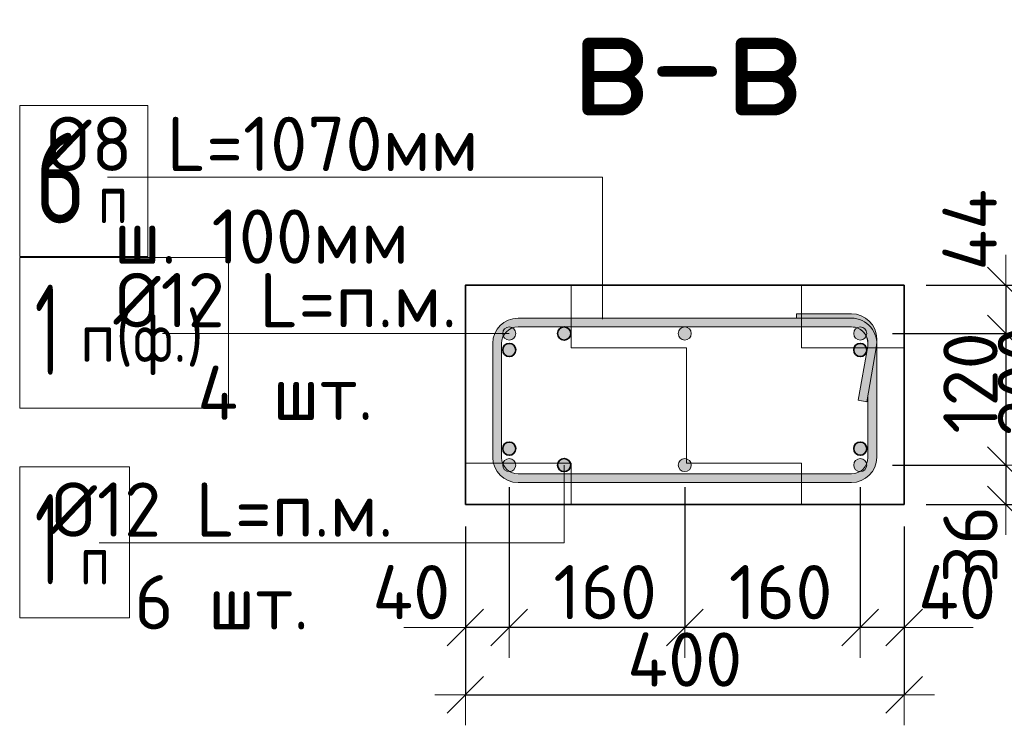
# Model space of a CAD drawing. Header units: metres. Extents: x -38 to 89, y -15 to 19.
# Tile 114 of 120: x 80.242 to 81.14, y 5.641 to 6.284. Entities that reach past the tile are written whole.
import ezdxf

# ---------------------------------------------------------------- set-up
doc = ezdxf.new("R2010")
doc.units = ezdxf.units.M
doc.header["$PDMODE"] = 65
doc.layers.add('XR$5$Размерная линия_ общее', color=7, linetype='Continuous', lineweight=13)
doc.layers.add('XR$5$Текст_ общее_1', color=7, linetype='Continuous', lineweight=13)
doc.styles.add('ISOCPEUR', font='txt')
doc.dimstyles.new('DIMSTYLE_30', dxfattribs={"dimtxt": 0.0495, "dimasz": 0.0555, "dimexe": 0, "dimexo": 0, "dimgap": 0.02475, "dimtad": 2, "dimdec": 0, "dimlfac": 1000, "dimrnd": 1, "dimzin": 12, "dimdsep": 46, "dimtxsty": 'ISOCPEUR', "dimblk1": 'ALL_ML_STRICH', "dimblk2": 'ALL_ML_STRICH', "dimsah": 1, "dimcen": 0, "dimclrd": 7, "dimclre": 256, "dimclrt": 7, "dimadec": 0, "dimazin": 0, "dimtfac": 1, "dimtdec": 0, "dimtix": 1, "dimtmove": 2, "dimatfit": 3, "dimfxl": 0, "dimtvp": 1.2, "dimtzin": 0, "dimlwd": 0, "dimlwe": -3, "dimarcsym": 0})
doc.dimstyles.new('DIMSTYLE_32', dxfattribs={"dimtxt": 0.0495, "dimasz": 0.0555, "dimexe": 0, "dimexo": 0, "dimgap": 0.02475, "dimtad": 2, "dimdec": 0, "dimlfac": 1000, "dimrnd": 1, "dimzin": 12, "dimdsep": 46, "dimtxsty": 'ISOCPEUR', "dimblk1": 'ALL_ML_STRICH', "dimblk2": 'ALL_ML_STRICH', "dimsah": 1, "dimcen": 0, "dimclrd": 7, "dimclre": 256, "dimclrt": 7, "dimadec": 0, "dimazin": 0, "dimtfac": 1, "dimtdec": 0, "dimtix": 1, "dimtmove": 2, "dimatfit": 3, "dimfxl": 0, "dimtzin": 0, "dimlwd": 0, "dimlwe": -3, "dimarcsym": 0})

# ---------------------------------------------------------------- blocks, each defined once
blk = doc.blocks.new('СЛОЖНЫЙ_ОБЪЕКТ_56')
at = {"linetype": 'Continuous', "lineweight": 18, "true_color": 0xae9e9e, "transparency": 33554687}
blk.add_hatch(color=253, dxfattribs=at).paths.add_polyline_path([(81.00456, 6.01587), (81.00843, 6.01483), (81.01207, 6.01314), (81.01535, 6.01084), (81.01818, 6.008), (81.02048, 6.00472), (81.02218, 6.00109), (81.02322, 5.99721), (81.02366, 5.99218), (81.02168, 5.99833), (81.01953, 6.00223), (81.01667, 6.00564), (81.0132, 6.00844), (81.00926, 6.01051), (81.005, 6.01179), (81.00057, 6.01222), (80.95057, 6.01222), (80.95057, 6.01622), (81.00057, 6.01622)], flags=16)
h = blk.add_hatch(color=253, dxfattribs=at)
h.paths.add_polyline_path([(80.69657, 6.01222), (81.00057, 6.01222), (81.005, 6.01179), (81.00926, 6.01051), (81.0132, 6.00844), (81.01667, 6.00564), (81.01953, 6.00223), (81.02168, 5.99833), (81.02304, 5.99409), (81.02356, 5.98967), (81.02322, 5.98523), (81.02357, 5.98721), (81.02357, 5.88522), (81.02322, 5.88123), (81.02218, 5.87735), (81.02048, 5.87372), (81.01818, 5.87044), (81.01535, 5.8676), (81.01207, 5.8653), (81.00843, 5.86361), (81.00456, 5.86257), (81.00057, 5.86222), (80.69657, 5.86222), (80.69257, 5.86257), (80.6887, 5.86361), (80.68507, 5.8653), (80.68178, 5.8676), (80.67895, 5.87044), (80.67665, 5.87372), (80.67495, 5.87735), (80.67391, 5.88123), (80.67357, 5.88522), (80.67357, 5.98922), (80.67391, 5.99321), (80.67495, 5.99709), (80.67665, 6.00072), (80.67895, 6.004), (80.68178, 6.00684), (80.68507, 6.00914), (80.6887, 6.01083), (80.69257, 6.01187)], flags=16)
h.paths.add_polyline_path([(80.69144, 5.87112), (80.69396, 5.87045), (80.69657, 5.87022), (81.00057, 5.87022), (81.00317, 5.87045), (81.0057, 5.87112), (81.00807, 5.87223), (81.01021, 5.87373), (81.01206, 5.87558), (81.01356, 5.87772), (81.01466, 5.88009), (81.01534, 5.88262), (81.01557, 5.88522), (81.01557, 5.94184), (81.01453, 5.93599), (81.00666, 5.93737), (81.01534, 5.98662), (81.01557, 5.98922), (81.01534, 5.99182), (81.01466, 5.99435), (81.01356, 5.99672), (81.01206, 5.99886), (81.01021, 6.00071), (81.00807, 6.00221), (81.0057, 6.00332), (81.00317, 6.00399), (81.00057, 6.00422), (80.69657, 6.00422), (80.69396, 6.00399), (80.69144, 6.00332), (80.68907, 6.00221), (80.68692, 6.00071), (80.68507, 5.99886), (80.68358, 5.99672), (80.68247, 5.99435), (80.68179, 5.99182), (80.68157, 5.98922), (80.68157, 5.88522), (80.68179, 5.88262), (80.68247, 5.88009), (80.68358, 5.87772), (80.68507, 5.87558), (80.68692, 5.87373), (80.68907, 5.87223)])
at = {"color": 7, "linetype": 'Continuous', "lineweight": 18, "transparency": 33554687}
for p, q in [((80.95057, 6.01622), (81.00057, 6.01622)), ((80.95057, 6.01622), (80.95057, 6.01222)), ((80.69657, 6.01222), (81.00057, 6.01222)), ((80.69657, 6.00422), (81.00057, 6.00422)), ((80.67357, 5.98922), (80.67357, 5.88522)), ((80.68157, 5.98922), (80.68157, 5.88522)), ((81.02357, 5.99322), (81.02357, 5.88522)), ((81.01534, 5.98662), (81.00666, 5.93737)), ((81.02322, 5.98523), (81.01453, 5.93599)), ((81.01453, 5.93599), (81.00666, 5.93737)), ((81.01557, 5.94184), (81.01557, 5.88522)), ((80.69657, 5.87022), (81.00057, 5.87022)), ((80.69657, 5.86222), (81.00057, 5.86222))]:
    blk.add_line(p, q, dxfattribs=at)
for centre, radius, start, end in [((81.00057, 5.99322), 0.023, 0, 90), ((80.69657, 5.98922), 0.023, 90, 180), ((81.00057, 5.98922), 0.023, 350, 90), ((80.69657, 5.98922), 0.015, 90, 180), ((81.00057, 5.98922), 0.015, 0, 90), ((81.00057, 5.98922), 0.015, 350, 90), ((80.69657, 5.88522), 0.023, 180, 270), ((80.69657, 5.88522), 0.015, 180, 270), ((81.00057, 5.88522), 0.015, 270, 0), ((81.00057, 5.88522), 0.023, 270, 0)]:
    blk.add_arc(centre, radius, start, end, dxfattribs=at)
blk = doc.blocks.new('ALL_ML_STRICH')
at = {"color": 0, "linetype": 'ByBlock', "lineweight": -2}
for p, q in [((0, -0.5), (0, 0.5)), ((-0.3, -0.3), (0.3, 0.3)), ((-1, 0), (0.5, 0))]:
    blk.add_line(p, q, dxfattribs=at)
blk = doc.blocks.new('*D776')
at = {"layer": 'DEFPOINTS', "color": 7, "linetype": 'Continuous', "lineweight": 13, "transparency": 33554687}
for p in [(81.04857, 6.04222), (81.19098, 6.04222), (81.04857, 5.84222)]:
    blk.add_point(p, dxfattribs=at)
at = {"layer": 'XR$5$Размерная линия_ общее', "color": 253, "linetype": 'Continuous', "lineweight": -2, "true_color": 0xa0a0a0, "transparency": 33554687}
for p, q in [((81.06857, 6.04222), (81.19098, 6.04222)), ((81.06857, 5.84222), (81.19098, 5.84222))]:
    blk.add_line(p, q, dxfattribs=at)
at = {"layer": 'XR$5$Размерная линия_ общее', "color": 7, "linetype": 'Continuous', "lineweight": -2, "transparency": 33554687}
blk.add_line((81.19098, 6.04222), (81.19098, 5.84222), dxfattribs=at)
at = {"layer": 'XR$5$Размерная линия_ общее', "color": 7, "linetype": 'Continuous', "lineweight": 13, "transparency": 33554687, "xscale": 0.0555, "yscale": 0.0555, "zscale": 0.0555}
for p, rotation in [((81.19098, 6.04222), 90), ((81.19098, 5.84222), 270)]:
    blk.add_blockref('ALL_ML_STRICH', p, dxfattribs=dict(at, rotation=rotation))
at = {"layer": 'XR$5$Размерная линия_ общее', "color": 7, "linetype": 'Continuous', "lineweight": 13, "transparency": 33554687, "insert": (81.15873, 5.95469), "char_height": 0.0495, "width": 0.1485, "attachment_point": 5, "rotation": 90, "style": 'ISOCPEUR'}
blk.add_mtext('\\A1;{200}', dxfattribs=at)
blk = doc.blocks.new('*D777')
at = {"layer": 'DEFPOINTS', "color": 7, "linetype": 'Continuous', "lineweight": 13, "transparency": 33554687}
for p in [(81.04857, 6.04222), (81.1413, 6.04222), (81.01807, 5.99822)]:
    blk.add_point(p, dxfattribs=at)
at = {"layer": 'XR$5$Размерная линия_ общее', "color": 253, "linetype": 'Continuous', "lineweight": -2, "true_color": 0xa0a0a0, "transparency": 33554687}
for p, q in [((81.06857, 6.04222), (81.1413, 6.04222)), ((81.03807, 5.99822), (81.1413, 5.99822))]:
    blk.add_line(p, q, dxfattribs=at)
at = {"layer": 'XR$5$Размерная линия_ общее', "color": 7, "linetype": 'Continuous', "lineweight": -2, "transparency": 33554687}
blk.add_line((81.1413, 6.04222), (81.1413, 5.99822), dxfattribs=at)
at = {"layer": 'XR$5$Размерная линия_ общее', "color": 7, "linetype": 'Continuous', "lineweight": 13, "transparency": 33554687, "xscale": 0.0555, "yscale": 0.0555, "zscale": 0.0555}
for p, rotation in [((81.1413, 6.04222), 90), ((81.1413, 5.99822), 270)]:
    blk.add_blockref('ALL_ML_STRICH', p, dxfattribs=dict(at, rotation=rotation))
at = {"layer": 'XR$5$Размерная линия_ общее', "color": 7, "linetype": 'Continuous', "lineweight": 13, "transparency": 33554687, "insert": (81.10833, 6.09275), "char_height": 0.0495, "width": 0.099, "attachment_point": 5, "rotation": 90, "style": 'ISOCPEUR'}
blk.add_mtext('\\A1;{44}', dxfattribs=at)
blk = doc.blocks.new('*D778')
at = {"layer": 'DEFPOINTS', "color": 7, "linetype": 'Continuous', "lineweight": 13, "transparency": 33554687}
for p in [(81.01807, 5.99822), (81.1413, 5.99822), (81.01807, 5.87822)]:
    blk.add_point(p, dxfattribs=at)
at = {"layer": 'XR$5$Размерная линия_ общее', "color": 253, "linetype": 'Continuous', "lineweight": -2, "true_color": 0xa0a0a0, "transparency": 33554687}
for p, q in [((81.03807, 5.99822), (81.1413, 5.99822)), ((81.03807, 5.87822), (81.1413, 5.87822))]:
    blk.add_line(p, q, dxfattribs=at)
at = {"layer": 'XR$5$Размерная линия_ общее', "color": 7, "linetype": 'Continuous', "lineweight": -2, "transparency": 33554687}
blk.add_line((81.1413, 5.99822), (81.1413, 5.87822), dxfattribs=at)
at = {"layer": 'XR$5$Размерная линия_ общее', "color": 7, "linetype": 'Continuous', "lineweight": 13, "transparency": 33554687, "xscale": 0.0555, "yscale": 0.0555, "zscale": 0.0555}
for p, rotation in [((81.1413, 5.99822), 90), ((81.1413, 5.87822), 270)]:
    blk.add_blockref('ALL_ML_STRICH', p, dxfattribs=dict(at, rotation=rotation))
at = {"layer": 'XR$5$Размерная линия_ общее', "color": 7, "linetype": 'Continuous', "lineweight": 13, "transparency": 33554687, "insert": (81.10905, 5.95314), "char_height": 0.0495, "width": 0.1485, "attachment_point": 5, "rotation": 90, "style": 'ISOCPEUR'}
blk.add_mtext('\\A1;{120}', dxfattribs=at)
blk = doc.blocks.new('*D779')
at = {"layer": 'DEFPOINTS', "color": 7, "linetype": 'Continuous', "lineweight": 13, "transparency": 33554687}
for p in [(81.01807, 5.87822), (81.1413, 5.87822), (81.04857, 5.84222)]:
    blk.add_point(p, dxfattribs=at)
at = {"layer": 'XR$5$Размерная линия_ общее', "color": 253, "linetype": 'Continuous', "lineweight": -2, "true_color": 0xa0a0a0, "transparency": 33554687}
for p, q in [((81.03807, 5.87822), (81.1413, 5.87822)), ((81.06857, 5.84222), (81.1413, 5.84222))]:
    blk.add_line(p, q, dxfattribs=at)
at = {"layer": 'XR$5$Размерная линия_ общее', "color": 7, "linetype": 'Continuous', "lineweight": -2, "transparency": 33554687}
blk.add_line((81.1413, 5.87822), (81.1413, 5.84222), dxfattribs=at)
at = {"layer": 'XR$5$Размерная линия_ общее', "color": 7, "linetype": 'Continuous', "lineweight": 13, "transparency": 33554687, "xscale": 0.0555, "yscale": 0.0555, "zscale": 0.0555}
for p, rotation in [((81.1413, 5.87822), 90), ((81.1413, 5.84222), 270)]:
    blk.add_blockref('ALL_ML_STRICH', p, dxfattribs=dict(at, rotation=rotation))
at = {"layer": 'XR$5$Размерная линия_ общее', "color": 7, "linetype": 'Continuous', "lineweight": 13, "transparency": 33554687, "insert": (81.10905, 5.80589), "char_height": 0.0495, "width": 0.099, "attachment_point": 5, "rotation": 90, "style": 'ISOCPEUR'}
blk.add_mtext('\\A1;{36}', dxfattribs=at)
blk = doc.blocks.new('*D780')
at = {"layer": 'DEFPOINTS', "color": 7, "linetype": 'Continuous', "lineweight": 13, "transparency": 33554687}
for p in [(80.64857, 5.84222), (81.04857, 5.84222), (80.64857, 5.66864)]:
    blk.add_point(p, dxfattribs=at)
at = {"layer": 'XR$5$Размерная линия_ общее', "color": 253, "linetype": 'Continuous', "lineweight": -2, "true_color": 0xa0a0a0, "transparency": 33554687}
for p, q in [((80.64857, 5.82222), (80.64857, 5.66864)), ((81.04857, 5.82222), (81.04857, 5.66864))]:
    blk.add_line(p, q, dxfattribs=at)
at = {"layer": 'XR$5$Размерная линия_ общее', "color": 7, "linetype": 'Continuous', "lineweight": -2, "transparency": 33554687}
blk.add_line((80.64857, 5.66864), (81.04857, 5.66864), dxfattribs=at)
at = {"layer": 'XR$5$Размерная линия_ общее', "color": 7, "linetype": 'Continuous', "lineweight": 13, "transparency": 33554687, "xscale": 0.0555, "yscale": 0.0555, "zscale": 0.0555, "rotation": 180}
blk.add_blockref('ALL_ML_STRICH', (80.64857, 5.66864), dxfattribs=at)
at = {"layer": 'XR$5$Размерная линия_ общее', "color": 7, "linetype": 'Continuous', "lineweight": 13, "transparency": 33554687, "xscale": 0.0555, "yscale": 0.0555, "zscale": 0.0555}
blk.add_blockref('ALL_ML_STRICH', (81.04857, 5.66864), dxfattribs=at)
at = {"layer": 'XR$5$Размерная линия_ общее', "color": 7, "linetype": 'Continuous', "lineweight": 13, "transparency": 33554687, "insert": (80.84857, 5.70089), "char_height": 0.0495, "width": 0.1485, "attachment_point": 5, "style": 'ISOCPEUR'}
blk.add_mtext('\\A1;{400}', dxfattribs=at)
blk = doc.blocks.new('*D781')
at = {"layer": 'DEFPOINTS', "color": 7, "linetype": 'Continuous', "lineweight": 13, "transparency": 33554687}
for p in [(81.00857, 5.87822), (81.04857, 5.84222), (81.04857, 5.73006)]:
    blk.add_point(p, dxfattribs=at)
at = {"layer": 'XR$5$Размерная линия_ общее', "color": 253, "linetype": 'Continuous', "lineweight": -2, "true_color": 0xa0a0a0, "transparency": 33554687}
for p, q in [((81.00857, 5.85822), (81.00857, 5.73006)), ((81.04857, 5.82222), (81.04857, 5.73006))]:
    blk.add_line(p, q, dxfattribs=at)
at = {"layer": 'XR$5$Размерная линия_ общее', "color": 7, "linetype": 'Continuous', "lineweight": -2, "transparency": 33554687}
blk.add_line((81.04857, 5.73006), (81.00857, 5.73006), dxfattribs=at)
at = {"layer": 'XR$5$Размерная линия_ общее', "color": 7, "linetype": 'Continuous', "lineweight": 13, "transparency": 33554687, "xscale": 0.0555, "yscale": 0.0555, "zscale": 0.0555}
for p, rotation in [((81.00857, 5.73006), 180), ((81.04857, 5.73006), 360)]:
    blk.add_blockref('ALL_ML_STRICH', p, dxfattribs=dict(at, rotation=rotation))
at = {"layer": 'XR$5$Размерная линия_ общее', "color": 7, "linetype": 'Continuous', "lineweight": 13, "transparency": 33554687, "insert": (81.09684, 5.76231), "char_height": 0.0495, "width": 0.099, "attachment_point": 5, "style": 'ISOCPEUR'}
blk.add_mtext('\\A1;{40}', dxfattribs=at)
blk = doc.blocks.new('*D782')
at = {"layer": 'DEFPOINTS', "color": 7, "linetype": 'Continuous', "lineweight": 13, "transparency": 33554687}
for p in [(80.84857, 5.87822), (81.00857, 5.87822), (81.00857, 5.73006)]:
    blk.add_point(p, dxfattribs=at)
at = {"layer": 'XR$5$Размерная линия_ общее', "color": 253, "linetype": 'Continuous', "lineweight": -2, "true_color": 0xa0a0a0, "transparency": 33554687}
for p, q in [((80.84857, 5.85822), (80.84857, 5.73006)), ((81.00857, 5.85822), (81.00857, 5.73006))]:
    blk.add_line(p, q, dxfattribs=at)
at = {"layer": 'XR$5$Размерная линия_ общее', "color": 7, "linetype": 'Continuous', "lineweight": -2, "transparency": 33554687}
blk.add_line((81.00857, 5.73006), (80.84857, 5.73006), dxfattribs=at)
at = {"layer": 'XR$5$Размерная линия_ общее', "color": 7, "linetype": 'Continuous', "lineweight": 13, "transparency": 33554687, "xscale": 0.0555, "yscale": 0.0555, "zscale": 0.0555}
for p, rotation in [((80.84857, 5.73006), 180), ((81.00857, 5.73006), 360)]:
    blk.add_blockref('ALL_ML_STRICH', p, dxfattribs=dict(at, rotation=rotation))
at = {"layer": 'XR$5$Размерная линия_ общее', "color": 7, "linetype": 'Continuous', "lineweight": 13, "transparency": 33554687, "insert": (80.93599, 5.76231), "char_height": 0.0495, "width": 0.1485, "attachment_point": 5, "style": 'ISOCPEUR'}
blk.add_mtext('\\A1;{160}', dxfattribs=at)
blk = doc.blocks.new('*D783')
at = {"layer": 'DEFPOINTS', "color": 7, "linetype": 'Continuous', "lineweight": 13, "transparency": 33554687}
for p in [(80.68857, 5.87822), (80.84857, 5.87822), (80.84857, 5.73006)]:
    blk.add_point(p, dxfattribs=at)
at = {"layer": 'XR$5$Размерная линия_ общее', "color": 253, "linetype": 'Continuous', "lineweight": -2, "true_color": 0xa0a0a0, "transparency": 33554687}
for p, q in [((80.68857, 5.85822), (80.68857, 5.73006)), ((80.84857, 5.85822), (80.84857, 5.73006))]:
    blk.add_line(p, q, dxfattribs=at)
at = {"layer": 'XR$5$Размерная линия_ общее', "color": 7, "linetype": 'Continuous', "lineweight": -2, "transparency": 33554687}
blk.add_line((80.84857, 5.73006), (80.68857, 5.73006), dxfattribs=at)
at = {"layer": 'XR$5$Размерная линия_ общее', "color": 7, "linetype": 'Continuous', "lineweight": 13, "transparency": 33554687, "xscale": 0.0555, "yscale": 0.0555, "zscale": 0.0555}
for p, rotation in [((80.68857, 5.73006), 180), ((80.84857, 5.73006), 360)]:
    blk.add_blockref('ALL_ML_STRICH', p, dxfattribs=dict(at, rotation=rotation))
at = {"layer": 'XR$5$Размерная линия_ общее', "color": 7, "linetype": 'Continuous', "lineweight": 13, "transparency": 33554687, "insert": (80.77599, 5.76231), "char_height": 0.0495, "width": 0.1485, "attachment_point": 5, "style": 'ISOCPEUR'}
blk.add_mtext('\\A1;{160}', dxfattribs=at)
blk = doc.blocks.new('*D784')
at = {"layer": 'DEFPOINTS', "color": 7, "linetype": 'Continuous', "lineweight": 13, "transparency": 33554687}
for p in [(80.68857, 5.87822), (80.64857, 5.84222), (80.68857, 5.73006)]:
    blk.add_point(p, dxfattribs=at)
at = {"layer": 'XR$5$Размерная линия_ общее', "color": 253, "linetype": 'Continuous', "lineweight": -2, "true_color": 0xa0a0a0, "transparency": 33554687}
for p, q in [((80.68857, 5.85822), (80.68857, 5.73006)), ((80.64857, 5.82222), (80.64857, 5.73006))]:
    blk.add_line(p, q, dxfattribs=at)
at = {"layer": 'XR$5$Размерная линия_ общее', "color": 7, "linetype": 'Continuous', "lineweight": -2, "transparency": 33554687}
blk.add_line((80.68857, 5.73006), (80.64857, 5.73006), dxfattribs=at)
at = {"layer": 'XR$5$Размерная линия_ общее', "color": 7, "linetype": 'Continuous', "lineweight": 13, "transparency": 33554687, "xscale": 0.0555, "yscale": 0.0555, "zscale": 0.0555}
for p, rotation in [((80.64857, 5.73006), 180), ((80.68857, 5.73006), 360)]:
    blk.add_blockref('ALL_ML_STRICH', p, dxfattribs=dict(at, rotation=rotation))
at = {"layer": 'XR$5$Размерная линия_ общее', "color": 7, "linetype": 'Continuous', "lineweight": 13, "transparency": 33554687, "insert": (80.59929, 5.76231), "char_height": 0.0495, "width": 0.099, "attachment_point": 5, "style": 'ISOCPEUR'}
blk.add_mtext('\\A1;{40}', dxfattribs=at)

msp = doc.modelspace()

# ---------------------------------------------------------------- hatches: boundary and pattern name
at = {"linetype": 'Continuous', "lineweight": 13, "transparency": 33554687}
h = msp.add_hatch(dxfattribs=at)
h.set_pattern_fill('____', scale=0.105, style=0, pattern_type=2)
h.set_pattern_definition([(0, (0.21, 0.21), (0.105, 0.105), [0.105, -0.105]), (90, (0.21, 0.21), (-0.105, 0.105), [0.105, -0.105])])
h.paths.add_polyline_path([(80.64857, 6.04222), (80.64857, 5.84222), (81.04857, 5.84222), (81.04857, 6.04222)], flags=0)
for color, points in [(7, [(80.6899, 6.00407), (80.68723, 6.00407), (80.68482, 6.00291), (80.68316, 6.00082), (80.68257, 5.99822), (80.68316, 5.99562), (80.68482, 5.99353), (80.68723, 5.99237), (80.6899, 5.99237), (80.69231, 5.99353), (80.69397, 5.99562), (80.69457, 5.99822), (80.69397, 6.00082), (80.69231, 6.00291)]), (250, [(80.73277, 5.99977), (80.73257, 5.99822), (80.73277, 5.99667), (80.73337, 5.99522), (80.73432, 5.99398), (80.73557, 5.99302), (80.73701, 5.99242), (80.73857, 5.99222), (80.74012, 5.99242), (80.74157, 5.99302), (80.74281, 5.99398), (80.74376, 5.99522), (80.74436, 5.99667), (80.74457, 5.99822), (80.74436, 5.99977), (80.74376, 6.00122), (80.74281, 6.00246), (80.74157, 6.00342), (80.74012, 6.00402), (80.73857, 6.00422), (80.73701, 6.00402), (80.73557, 6.00342), (80.73432, 6.00246), (80.73337, 6.00122)]), (250, [(80.68277, 5.98477), (80.68257, 5.98322), (80.68277, 5.98167), (80.68337, 5.98022), (80.68432, 5.97898), (80.68557, 5.97802), (80.68701, 5.97742), (80.68857, 5.97722), (80.69012, 5.97742), (80.69157, 5.97802), (80.69281, 5.97898), (80.69376, 5.98022), (80.69436, 5.98167), (80.69457, 5.98322), (80.69436, 5.98477), (80.69376, 5.98622), (80.69281, 5.98746), (80.69157, 5.98842), (80.69012, 5.98902), (80.68857, 5.98922), (80.68701, 5.98902), (80.68557, 5.98842), (80.68432, 5.98746), (80.68337, 5.98622)]), (250, [(80.68277, 5.89477), (80.68257, 5.89322), (80.68277, 5.89167), (80.68337, 5.89022), (80.68432, 5.88898), (80.68557, 5.88802), (80.68701, 5.88742), (80.68857, 5.88722), (80.69012, 5.88742), (80.69157, 5.88802), (80.69281, 5.88898), (80.69376, 5.89022), (80.69436, 5.89167), (80.69457, 5.89322), (80.69436, 5.89477), (80.69376, 5.89622), (80.69281, 5.89746), (80.69157, 5.89842), (80.69012, 5.89902), (80.68857, 5.89922), (80.68701, 5.89902), (80.68557, 5.89842), (80.68432, 5.89746), (80.68337, 5.89622)]), (7, [(80.6899, 5.88407), (80.68723, 5.88407), (80.68482, 5.88291), (80.68316, 5.88082), (80.68257, 5.87822), (80.68316, 5.87562), (80.68482, 5.87353), (80.68723, 5.87237), (80.6899, 5.87237), (80.69231, 5.87353), (80.69397, 5.87562), (80.69457, 5.87822), (80.69397, 5.88082), (80.69231, 5.88291)]), (250, [(80.73277, 5.87977), (80.73257, 5.87822), (80.73277, 5.87667), (80.73337, 5.87522), (80.73432, 5.87398), (80.73557, 5.87302), (80.73701, 5.87242), (80.73857, 5.87222), (80.74012, 5.87242), (80.74157, 5.87302), (80.74281, 5.87398), (80.74376, 5.87522), (80.74436, 5.87667), (80.74457, 5.87822), (80.74436, 5.87977), (80.74376, 5.88122), (80.74281, 5.88246), (80.74157, 5.88342), (80.74012, 5.88402), (80.73857, 5.88422), (80.73701, 5.88402), (80.73557, 5.88342), (80.73432, 5.88246), (80.73337, 5.88122)])]:
    msp.add_hatch(color=color, dxfattribs=at).paths.add_polyline_path(points)
for color, points in [(7, [(80.84723, 6.00407), (80.8499, 6.00407), (80.85231, 6.00291), (80.85397, 6.00082), (80.85457, 5.99822), (80.85397, 5.99562), (80.85231, 5.99353), (80.8499, 5.99237), (80.84723, 5.99237), (80.84482, 5.99353), (80.84316, 5.99562), (80.84257, 5.99822), (80.84316, 6.00082), (80.84482, 6.00291)]), (7, [(81.00723, 6.00407), (81.0099, 6.00407), (81.01231, 6.00291), (81.01397, 6.00082), (81.01457, 5.99822), (81.01397, 5.99562), (81.01231, 5.99353), (81.0099, 5.99237), (81.00723, 5.99237), (81.00482, 5.99353), (81.00316, 5.99562), (81.00257, 5.99822), (81.00316, 6.00082), (81.00482, 6.00291)]), (250, [(81.01436, 5.98477), (81.01457, 5.98322), (81.01436, 5.98167), (81.01376, 5.98022), (81.01281, 5.97898), (81.01157, 5.97802), (81.01012, 5.97742), (81.00857, 5.97722), (81.00701, 5.97742), (81.00557, 5.97802), (81.00432, 5.97898), (81.00337, 5.98022), (81.00277, 5.98167), (81.00257, 5.98322), (81.00277, 5.98477), (81.00337, 5.98622), (81.00432, 5.98746), (81.00557, 5.98842), (81.00701, 5.98902), (81.00857, 5.98922), (81.01012, 5.98902), (81.01157, 5.98842), (81.01281, 5.98746), (81.01376, 5.98622)]), (250, [(81.01436, 5.89477), (81.01457, 5.89322), (81.01436, 5.89167), (81.01376, 5.89022), (81.01281, 5.88898), (81.01157, 5.88802), (81.01012, 5.88742), (81.00857, 5.88722), (81.00701, 5.88742), (81.00557, 5.88802), (81.00432, 5.88898), (81.00337, 5.89022), (81.00277, 5.89167), (81.00257, 5.89322), (81.00277, 5.89477), (81.00337, 5.89622), (81.00432, 5.89746), (81.00557, 5.89842), (81.00701, 5.89902), (81.00857, 5.89922), (81.01012, 5.89902), (81.01157, 5.89842), (81.01281, 5.89746), (81.01376, 5.89622)]), (7, [(80.84723, 5.88407), (80.8499, 5.88407), (80.85231, 5.88291), (80.85397, 5.88082), (80.85457, 5.87822), (80.85397, 5.87562), (80.85231, 5.87353), (80.8499, 5.87237), (80.84723, 5.87237), (80.84482, 5.87353), (80.84316, 5.87562), (80.84257, 5.87822), (80.84316, 5.88082), (80.84482, 5.88291)]), (7, [(81.00723, 5.88407), (81.0099, 5.88407), (81.01231, 5.88291), (81.01397, 5.88082), (81.01457, 5.87822), (81.01397, 5.87562), (81.01231, 5.87353), (81.0099, 5.87237), (81.00723, 5.87237), (81.00482, 5.87353), (81.00316, 5.87562), (81.00257, 5.87822), (81.00316, 5.88082), (81.00482, 5.88291)])]:
    msp.add_hatch(color=color, dxfattribs=at).paths.add_polyline_path(points, flags=16)

# ---------------------------------------------------------------- linework, layer by layer
at = {"color": 7, "linetype": 'Continuous', "lineweight": 35, "transparency": 33554687}
for p in [(81.04857, 6.04222), (80.64857, 5.84222)]:
    msp.add_line(p, (81.04857, 5.84222), dxfattribs=at)
at = {"color": 7, "linetype": 'Continuous', "lineweight": 13, "transparency": 33554687}
for p, q in [((80.64857, 5.73006), (80.59257, 5.73006)), ((81.04857, 5.73006), (81.11157, 5.73006))]:
    msp.add_line(p, q, dxfattribs=at)
msp.add_lwpolyline([(80.32224, 6.14072), (80.77365, 6.14072), (80.77365, 6.01122)], dxfattribs=at)
at = {"color": 7, "linetype": 'Continuous', "lineweight": 35, "transparency": 33554687}
msp.add_lwpolyline([(81.04857, 6.04222), (80.64857, 6.04222), (80.64857, 5.84222)], dxfattribs=at)
at = {"color": 7, "linetype": 'Continuous', "lineweight": 18, "transparency": 33554687}
for centre in [(80.68857, 5.99822), (80.84857, 5.99822), (81.00857, 5.99822), (80.68857, 5.87822), (80.84857, 5.87822), (81.00857, 5.87822)]:
    msp.add_circle(centre, 0.006, dxfattribs=at)
at = {"color": 7, "linetype": 'Continuous', "lineweight": 35, "transparency": 33554687}
for centre in [(80.73857, 5.99822), (80.68857, 5.98322), (81.00857, 5.98322), (80.68857, 5.89322), (81.00857, 5.89322), (80.73857, 5.87822)]:
    msp.add_circle(centre, 0.006, dxfattribs=at)
at = {"layer": 'XR$5$Текст_ общее_1', "color": 7, "linetype": 'Continuous', "lineweight": 13, "transparency": 33554687}
for points in [[(80.24224, 6.06854), (80.35899, 6.06854), (80.35899, 6.20604), (80.24224, 6.20604), (80.24224, 6.06854)], [(80.24224, 5.93004), (80.43249, 5.93004), (80.43249, 6.06754), (80.24224, 6.06754), (80.24224, 5.93004)], [(80.68857, 5.99822), (80.604, 5.99822), (80.37255, 5.99822)], [(80.24224, 5.73904), (80.34249, 5.73904), (80.34249, 5.87654), (80.24224, 5.87654), (80.24224, 5.73904)], [(80.73857, 5.87822), (80.73857, 5.80722), (80.31455, 5.80722)]]:
    msp.add_lwpolyline(points, dxfattribs=at)

# ---------------------------------------------------------------- block references
at = {"color": 7, "linetype": 'Continuous', "lineweight": 18, "transparency": 33554687}
msp.add_blockref('СЛОЖНЫЙ_ОБЪЕКТ_56', (0, 0), dxfattribs=at)

# ---------------------------------------------------------------- texts
at = {"color": 7, "linetype": 'Continuous', "lineweight": 13, "transparency": 33554687, "char_height": 0.0495, "attachment_point": 2, "line_spacing_factor": 1.024096}
for s, insert, width in [('\\A1;{\\fISOCPEUR|i0|b0;\\H0.049500;\\W1.000000;\\C7;Ø12 L=1310мм}\\P{\\fISOCPEUR|i0|b0;\\H0.049500;\\W1.000000;\\C7;ш. 200мм}\\P', (80.47096, 6.45468), 0.4240913), ('\\A1;{\\fISOCPEUR|i0|b0;\\H0.049500;\\W1.000000;\\C7;Ø8 L=1070мм}\\P{\\fISOCPEUR|i0|b0;\\H0.049500;\\W1.000000;\\C7;ш. 100мм}\\P', (80.46262, 6.1959), 0.4092413), ('\\A1;{\\fISOCPEUR|i0|b0;\\H0.049500;\\W1.000000;\\C7;Ø12 L=п.м.}\\P{\\fISOCPEUR|i0|b0;\\H0.049500;\\W1.000000;\\C7;4 шт.}\\P', (80.4845, 6.0534), 0.3300413), ('\\A1;{\\fISOCPEUR|i0|b0;\\H0.049500;\\W1.000000;\\C7;Ø12 L=п.м.}\\P{\\fISOCPEUR|i0|b0;\\H0.049500;\\W1.000000;\\C7;6 шт.}\\P', (80.4265, 5.8624), 0.3300413)]:
    msp.add_mtext(s, dxfattribs=dict(at, insert=insert, width=width))
at = {"color": 7, "linetype": 'Continuous', "lineweight": 50, "transparency": 33554687, "insert": (80.85073, 6.24768), "char_height": 0.10125, "width": 0.2588478, "attachment_point": 5, "style": 'ISOCPEUR'}
msp.add_mtext('\\A1;{\\fISOCPEUR|i0|b0;\\H0.101250;\\W1.000000;\\C7;в-в}\\P', dxfattribs=at)
at = {"layer": 'XR$5$Текст_ общее_1', "color": 7, "linetype": 'Continuous', "lineweight": 13, "transparency": 33554687, "attachment_point": 7, "style": 'ISOCPEUR'}
for s, insert, char_height, width in [('\\W0.78;6', (80.25599, 6.09879), 0.0825, 0.0897618), ('\\W0.78;п', (80.31374, 6.09879), 0.045, 0.0489611)]:
    msp.add_mtext(s, dxfattribs=dict(at, insert=insert, char_height=char_height, width=width))
at = {"layer": 'XR$5$Текст_ общее_1', "color": 7, "linetype": 'Continuous', "lineweight": 13, "transparency": 33554687, "attachment_point": 7, "rotation": 0, "style": 'ISOCPEUR'}
for s, insert, char_height, width in [('\\W0.56;1', (80.25599, 5.96029), 0.0825, 0.0641667), ('\\W0.93;п(ф.)', (80.29724, 5.96029), 0.045, 0.14237), ('\\W0.56;1', (80.25599, 5.76929), 0.0825, 0.0641667), ('\\W0.78;п', (80.29724, 5.76929), 0.045, 0.048961)]:
    msp.add_mtext(s, dxfattribs=dict(at, insert=insert, char_height=char_height, width=width))

# ---------------------------------------------------------------- dimensions: what is measured, and where the dimension line sits
at = {"layer": 'XR$5$Размерная линия_ общее', "color": 7, "linetype": 'Continuous', "lineweight": 13, "transparency": 33554687}
for base, p1, p2, angle, dimstyle, picture, middle in [((81.1413, 5.99822), (81.06857, 6.04222), (81.03807, 5.99822), 270, 'DIMSTYLE_30', '*D777', (81.10833, 6.09275)), ((81.19098, 5.84222), (81.06857, 6.04222), (81.06857, 5.84222), 270, 'DIMSTYLE_32', '*D776', (81.15873, 5.95469)), ((81.1413, 5.87822), (81.03807, 5.99822), (81.03807, 5.87822), 270, 'DIMSTYLE_30', '*D778', (81.10905, 5.95314)), ((81.1413, 5.84222), (81.03807, 5.87822), (81.06857, 5.84222), 270, 'DIMSTYLE_30', '*D779', (81.10905, 5.80589)), ((80.64857, 5.73006), (80.68857, 5.85822), (80.64857, 5.82222), 180, 'DIMSTYLE_30', '*D784', (80.59929, 5.76231)), ((80.68857, 5.73006), (80.84857, 5.85822), (80.68857, 5.85822), 180, 'DIMSTYLE_32', '*D783', (80.77599, 5.76231)), ((80.84857, 5.73006), (81.00857, 5.85822), (80.84857, 5.85822), 180, 'DIMSTYLE_32', '*D782', (80.93599, 5.76231)), ((81.00857, 5.73006), (81.04857, 5.82222), (81.00857, 5.85822), 180, 'DIMSTYLE_30', '*D781', (81.09684, 5.76231))]:
    dim = msp.add_linear_dim(base=base, p1=p1, p2=p2, angle=angle, dimstyle=dimstyle, override={"dimpost": '<>', "dimclrd": 7, "dimclre": 253, "dimclrt": 7, "dimlwd": 0, "dimlwe": 65533}, dxfattribs=at)
    dim.commit()
    dim.dimension.update_dxf_attribs({"geometry": picture, "text_midpoint": middle, "dimtype": 160})
dim = msp.add_linear_dim(base=(81.04857, 5.66864), p1=(80.64857, 5.82222), p2=(81.04857, 5.82222), dimstyle='DIMSTYLE_32', override={"dimpost": '<>', "dimclrd": 7, "dimclre": 253, "dimclrt": 7, "dimlwd": 0, "dimlwe": 65533}, dxfattribs=at)
dim.commit()
dim.dimension.update_dxf_attribs({"geometry": '*D780', "text_midpoint": (80.84857, 5.70089), "dimtype": 160})

doc.saveas('drawing.dxf')
